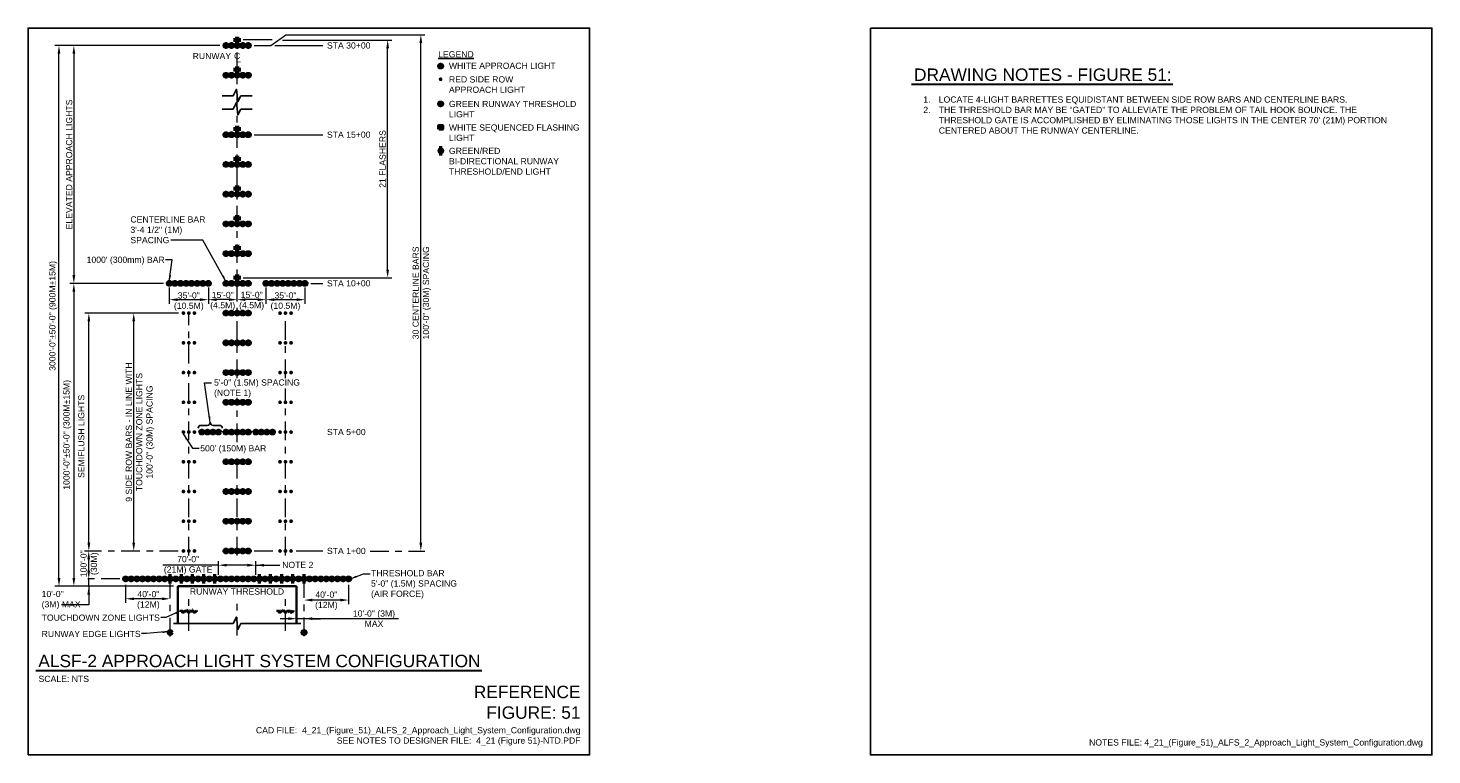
# Model space of a CAD drawing. Header units: inches. Extents: x 0 to 21.3, y 0 to 11.
import ezdxf
from ezdxf.enums import TextEntityAlignment as Align

# ---------------------------------------------------------------- set-up
doc = ezdxf.new("R2010")
doc.units = ezdxf.units.IN
doc.header["$LTSCALE"] = 0.375
doc.header["$MEASUREMENT"] = 0
doc.header["$PDSIZE"] = 2
doc.linetypes.add('CENTER2', pattern=[1.125, 0.75, -0.125, 0.125, -0.125])
doc.linetypes.add('HIDDEN', pattern=[0.375, 0.25, -0.125])
doc.layers.get('0').update_dxf_attribs({"linetype": 'CONTINUOUS', "lineweight": 35})
doc.layers.get('DEFPOINTS').update_dxf_attribs({"linetype": 'CONTINUOUS', "lineweight": 35})
for name, color, linetype, lineweight in [('C-RUNW-THRS', 6, 'CONTINUOUS', 35), ('E-AFLD-LITE-APPR', 203, 'CONTINUOUS', 50), ('E-AFLD-LITE-RUNW', 203, 'CONTINUOUS', 50), ('G-ANNO-DIMS', 7, 'CONTINUOUS', 0), ('G-ANNO-RDME', 5, 'CONTINUOUS', 18)]:
    doc.layers.add(name, color=color, linetype=linetype, lineweight=lineweight)
for name, color, linetype in [('E-DETL-GRPH', 7, 'CONTINUOUS'), ('G-ANNO-SYMB', 6, 'CONTINUOUS'), ('G-ANNO-TEXT', 7, 'CONTINUOUS'), ('G-ANNO-TEXT @ 1', 7, 'CONTINUOUS'), ('G-ANNO-TTLB', 7, 'CONTINUOUS')]:
    doc.layers.add(name, color=color, linetype=linetype)
doc.styles.add('00-E-TITLE-1_1', font='arial.ttf', dxfattribs={"height": 0.1875})
doc.styles.add('01-E-BLDG-1_1', font='arial.ttf', dxfattribs={"height": 0.09375})
doc.styles.add('Arial', font='arial.ttf')
doc.dimstyles.new('01-E-BLDG-1_1', dxfattribs={"dimtxt": 0.09375, "dimasz": 0.125, "dimexe": 0.0625, "dimexo": 0.0625, "dimgap": 0.0625, "dimtad": 1, "dimdec": 4, "dimzin": 3, "dimdsep": 46, "dimlunit": 4, "dimtxsty": '01-E-BLDG-1_1', "dimcen": 0.0625, "dimclrd": 1, "dimclre": 1, "dimclrt": 256, "dimazin": 0, "dimtfac": 1, "dimtdec": 4, "dimtmove": 1, "dimatfit": 3, "dimfxl": 1, "dimfrac": 2, "dimtolj": 1, "dimtzin": 3, "dimlwd": 0, "dimlwe": 0, "dimarcsym": 0})

# ---------------------------------------------------------------- blocks, each defined once
blk = doc.blocks.new('*D11')
at = {"layer": 'DEFPOINTS', "color": 0, "transparency": 16777216}
for p in [(3.837, 10.9), (5.945, 10.9), (5.115, 3.086)]:
    blk.add_point(p, dxfattribs=at)
at = {"layer": 'G-ANNO-DIMS', "color": 1, "lineweight": 0, "transparency": 16777216}
for p, q in [((3.9, 10.9), (6.008, 10.9)), ((5.945, 3.211), (5.945, 10.775))]:
    blk.add_line(p, q, dxfattribs=at)
at = {"layer": 'G-ANNO-DIMS', "color": 1, "linetype": 'CENTER2', "lineweight": 0, "transparency": 16777216}
blk.add_line((5.177, 3.086), (6.008, 3.086), dxfattribs=at)
at = {"layer": 'G-ANNO-DIMS', "color": 1, "transparency": 16777216}
for points in [[(5.924, 10.775), (5.966, 10.775), (5.945, 10.9)], [(5.924, 3.211), (5.966, 3.211), (5.945, 3.086)]]:
    blk.add_solid(points, dxfattribs=at)
at = {"layer": 'G-ANNO-DIMS', "transparency": 16777216, "insert": (5.959, 6.993), "char_height": 0.09375, "attachment_point": 5, "rotation": 90, "style": '01-E-BLDG-1_1'}
blk.add_mtext('\\A1;30 CENTERLINE BARS\\P100\'-0" (30M) SPACING', dxfattribs=at)
blk = doc.blocks.new('*D1')
at = {"layer": 'DEFPOINTS', "color": 0, "transparency": 16777216}
for p in [(3.787, 10.818), (5.443, 10.818), (3.193, 7.221)]:
    blk.add_point(p, dxfattribs=at)
at = {"layer": 'G-ANNO-DIMS', "color": 1, "lineweight": 0, "transparency": 16777216}
for p, q in [((3.849, 10.818), (5.505, 10.818)), ((5.443, 7.346), (5.443, 10.693)), ((3.255, 7.221), (5.505, 7.221))]:
    blk.add_line(p, q, dxfattribs=at)
at = {"layer": 'G-ANNO-DIMS', "color": 1, "transparency": 16777216}
for points in [[(5.422, 10.693), (5.464, 10.693), (5.443, 10.818)], [(5.422, 7.346), (5.464, 7.346), (5.443, 7.221)]]:
    blk.add_solid(points, dxfattribs=at)
at = {"layer": 'G-ANNO-DIMS', "transparency": 16777216, "insert": (5.366, 9.019), "char_height": 0.09375, "attachment_point": 5, "rotation": 90, "style": '01-E-BLDG-1_1'}
blk.add_mtext('\\A1;21 FLASHERS', dxfattribs=at)
blk = doc.blocks.new('*D2')
at = {"layer": 'DEFPOINTS', "color": 0, "transparency": 16777216}
for p in [(2.968, 10.736), (0.693, 7.136), (2.11, 7.136)]:
    blk.add_point(p, dxfattribs=at)
at = {"layer": 'G-ANNO-DIMS', "color": 1, "lineweight": 0, "transparency": 16777216}
for p, q in [((2.905, 10.736), (0.63, 10.736)), ((0.693, 10.611), (0.693, 7.261)), ((2.048, 7.136), (0.63, 7.136))]:
    blk.add_line(p, q, dxfattribs=at)
at = {"layer": 'G-ANNO-DIMS', "color": 1, "transparency": 16777216}
for points in [[(0.672, 10.611), (0.714, 10.611), (0.693, 10.736)], [(0.672, 7.261), (0.714, 7.261), (0.693, 7.136)]]:
    blk.add_solid(points, dxfattribs=at)
at = {"layer": 'G-ANNO-DIMS', "transparency": 16777216, "insert": (0.622, 8.936), "char_height": 0.09375, "attachment_point": 5, "rotation": 90, "style": '01-E-BLDG-1_1'}
blk.add_mtext('\\A1;ELEVATED APPROACH LIGHTS', dxfattribs=at)
blk = doc.blocks.new('*D3')
at = {"layer": 'DEFPOINTS', "color": 0, "transparency": 16777216}
for p in [(2.11, 7.136), (0.693, 2.552), (2.265, 2.552)]:
    blk.add_point(p, dxfattribs=at)
at = {"layer": 'G-ANNO-DIMS', "color": 1, "lineweight": 0, "transparency": 16777216}
for p, q in [((2.048, 7.136), (0.63, 7.136)), ((0.693, 7.011), (0.693, 2.677))]:
    blk.add_line(p, q, dxfattribs=at)
at = {"layer": 'G-ANNO-DIMS', "color": 1, "transparency": 16777216}
for points in [[(0.672, 7.011), (0.714, 7.011), (0.693, 7.136)], [(0.672, 2.677), (0.714, 2.677), (0.693, 2.552)]]:
    blk.add_solid(points, dxfattribs=at)
at = {"layer": 'G-ANNO-DIMS', "transparency": 16777216, "insert": (0.595, 4.844), "char_height": 0.09375, "attachment_point": 5, "rotation": 90, "style": '01-E-BLDG-1_1'}
blk.add_mtext('\\A1;1000\'-0"%%P50\'-0" (300M%%P15M)', dxfattribs=at)
blk = doc.blocks.new('*D4')
at = {"layer": 'DEFPOINTS', "color": 0, "transparency": 16777216}
for p in [(0.468, 10.736), (2.968, 10.736), (2.265, 2.552)]:
    blk.add_point(p, dxfattribs=at)
at = {"layer": 'G-ANNO-DIMS', "color": 1, "lineweight": 0, "transparency": 16777216}
for p, q in [((2.905, 10.736), (0.405, 10.736)), ((0.468, 2.677), (0.468, 10.611)), ((2.202, 2.552), (0.405, 2.552))]:
    blk.add_line(p, q, dxfattribs=at)
at = {"layer": 'G-ANNO-DIMS', "color": 1, "transparency": 16777216}
for points in [[(0.447, 10.611), (0.489, 10.611), (0.468, 10.736)], [(0.447, 2.677), (0.489, 2.677), (0.468, 2.552)]]:
    blk.add_solid(points, dxfattribs=at)
at = {"layer": 'G-ANNO-DIMS', "transparency": 16777216, "insert": (0.382, 6.644), "char_height": 0.09375, "attachment_point": 5, "rotation": 90, "style": '01-E-BLDG-1_1'}
blk.add_mtext('\\A1;3000\'-0"%%P50\'-0" (900M%%P15M)', dxfattribs=at)
blk = doc.blocks.new('*D5')
at = {"layer": 'DEFPOINTS', "color": 0, "transparency": 16777216}
for p in [(0.92, 6.686), (2.337, 6.686), (2.337, 3.086)]:
    blk.add_point(p, dxfattribs=at)
at = {"layer": 'G-ANNO-DIMS', "color": 1, "lineweight": 0, "transparency": 16777216}
for p, q in [((2.275, 6.686), (0.857, 6.686)), ((0.92, 3.211), (0.92, 6.561))]:
    blk.add_line(p, q, dxfattribs=at)
at = {"layer": 'G-ANNO-DIMS', "color": 1, "transparency": 16777216}
for points in [[(0.899, 6.561), (0.941, 6.561), (0.92, 6.686)], [(0.899, 3.211), (0.941, 3.211), (0.92, 3.086)]]:
    blk.add_solid(points, dxfattribs=at)
at = {"layer": 'G-ANNO-DIMS', "transparency": 16777216, "insert": (0.806, 4.821), "char_height": 0.09375, "attachment_point": 5, "rotation": 90, "style": '01-E-BLDG-1_1'}
blk.add_mtext('\\A1;SEMIFLUSH LIGHTS', dxfattribs=at)
blk = doc.blocks.new('*D6')
at = {"layer": 'DEFPOINTS', "color": 0, "transparency": 16777216}
for p in [(1.599, 6.686), (2.337, 6.686), (2.337, 3.086)]:
    blk.add_point(p, dxfattribs=at)
at = {"layer": 'G-ANNO-DIMS', "color": 1, "lineweight": 0, "transparency": 16777216}
for p, q in [((2.275, 6.686), (1.537, 6.686)), ((1.599, 3.211), (1.599, 6.561))]:
    blk.add_line(p, q, dxfattribs=at)
at = {"layer": 'G-ANNO-DIMS', "color": 1, "transparency": 16777216}
for points in [[(1.578, 6.561), (1.62, 6.561), (1.599, 6.686)], [(1.578, 3.211), (1.62, 3.211), (1.599, 3.086)]]:
    blk.add_solid(points, dxfattribs=at)
at = {"layer": 'G-ANNO-DIMS', "transparency": 16777216, "insert": (1.696, 4.886), "char_height": 0.09375, "attachment_point": 5, "rotation": 90, "style": '01-E-BLDG-1_1'}
blk.add_mtext('\\A1;9 SIDE ROW BARS - IN LINE WITH\\PTOUCHDOWN ZONE LIGHTS\\P100\'-0" (30M) SPACING', dxfattribs=at)
blk = doc.blocks.new('*D7')
at = {"layer": 'DEFPOINTS', "color": 0, "transparency": 16777216}
for p in [(0.918, 3.086), (2.335, 3.086), (1.449, 2.664)]:
    blk.add_point(p, dxfattribs=at)
at = {"layer": 'G-ANNO-DIMS', "color": 1, "linetype": 'CENTER2', "lineweight": 0, "transparency": 16777216}
for p, q in [((2.273, 3.086), (0.855, 3.086)), ((1.387, 2.664), (0.855, 2.664))]:
    blk.add_line(p, q, dxfattribs=at)
at = {"layer": 'G-ANNO-DIMS', "color": 1, "lineweight": 0, "transparency": 16777216}
blk.add_line((0.918, 2.789), (0.918, 2.961), dxfattribs=at)
at = {"layer": 'G-ANNO-DIMS', "color": 1, "transparency": 16777216}
for points in [[(0.897, 2.961), (0.939, 2.961), (0.918, 3.086)], [(0.897, 2.789), (0.939, 2.789), (0.918, 2.664)]]:
    blk.add_solid(points, dxfattribs=at)
at = {"layer": 'G-ANNO-DIMS', "transparency": 16777216, "insert": (0.932, 2.893), "char_height": 0.09375, "attachment_point": 5, "rotation": 90, "style": '01-E-BLDG-1_1'}
blk.add_mtext('\\A1;100\'-0"\\P(30M)', dxfattribs=at)
blk = doc.blocks.new('*D8')
at = {"layer": 'DEFPOINTS', "color": 0, "transparency": 16777216}
for p in [(0.918, 2.664), (1.224, 2.664), (2.04, 2.552)]:
    blk.add_point(p, dxfattribs=at)
at = {"layer": 'G-ANNO-DIMS', "color": 1, "lineweight": 0, "transparency": 16777216}
for p, q in [((0.918, 2.789), (0.918, 2.914)), ((0.918, 2.552), (0.918, 2.664)), ((0.918, 2.427), (0.918, 2.302))]:
    blk.add_line(p, q, dxfattribs=at)
at = {"layer": 'G-ANNO-DIMS', "color": 1, "transparency": 16777216}
for points in [[(0.897, 2.789), (0.939, 2.789), (0.918, 2.664)], [(0.897, 2.427), (0.939, 2.427), (0.918, 2.552)]]:
    blk.add_solid(points, dxfattribs=at)
blk = doc.blocks.new('*D9')
at = {"layer": 'DEFPOINTS', "color": 0, "transparency": 16777216}
for p in [(1.477, 2.636), (1.477, 2.363), (2.152, 2.214)]:
    blk.add_point(p, dxfattribs=at)
at = {"layer": 'G-ANNO-DIMS', "color": 1, "linetype": 'CENTER2', "lineweight": 0, "transparency": 16777216}
blk.add_line((1.477, 2.574), (1.477, 2.3), dxfattribs=at)
at = {"layer": 'G-ANNO-DIMS', "color": 1, "lineweight": 0, "transparency": 16777216}
blk.add_line((2.027, 2.363), (1.602, 2.363), dxfattribs=at)
at = {"layer": 'G-ANNO-DIMS', "color": 1, "transparency": 16777216}
for points in [[(1.602, 2.383), (1.602, 2.342), (1.477, 2.363)], [(2.027, 2.383), (2.027, 2.342), (2.152, 2.363)]]:
    blk.add_solid(points, dxfattribs=at)
at = {"layer": 'G-ANNO-DIMS', "transparency": 16777216, "insert": (1.821, 2.341), "char_height": 0.0938, "attachment_point": 5, "style": '01-E-BLDG-1_1'}
blk.add_mtext('\\A1;40\'-0"\\P(12M)', dxfattribs=at)
blk = doc.blocks.new('*D10')
at = {"layer": 'DEFPOINTS', "color": 0, "transparency": 16777216}
for p in [(4.852, 2.636), (4.177, 2.344), (4.177, 2.214)]:
    blk.add_point(p, dxfattribs=at)
at = {"layer": 'G-ANNO-DIMS', "color": 1, "lineweight": 0, "transparency": 16777216}
for p, q in [((4.852, 2.574), (4.852, 2.282)), ((4.727, 2.344), (4.302, 2.344))]:
    blk.add_line(p, q, dxfattribs=at)
at = {"layer": 'G-ANNO-DIMS', "color": 1, "transparency": 16777216}
for points in [[(4.302, 2.365), (4.302, 2.323), (4.177, 2.344)], [(4.727, 2.365), (4.727, 2.323), (4.852, 2.344)]]:
    blk.add_solid(points, dxfattribs=at)
at = {"layer": 'G-ANNO-DIMS', "transparency": 16777216, "insert": (4.515, 2.334), "char_height": 0.0938, "attachment_point": 5, "style": '01-E-BLDG-1_1'}
blk.add_mtext('\\A1;40\'-0"\\P(12M)', dxfattribs=at)
blk = doc.blocks.new('*X23')
at = {"color": 0}
for p, q in [((-0.06, -0.018), (-0.06, 0.018)), ((-0.057, -0.026), (-0.057, 0.026)), ((-0.054, -0.031), (-0.054, 0.031)), ((-0.051, -0.036), (-0.051, 0.036)), ((-0.048, -0.04), (-0.048, 0.04)), ((-0.045, -0.043), (-0.045, 0.043)), ((-0.042, -0.046), (-0.042, 0.046)), ((-0.039, -0.049), (-0.039, 0.049)), ((-0.036, -0.051), (-0.036, 0.051)), ((-0.033, -0.053), (-0.033, 0.053)), ((-0.03, -0.055), (-0.03, 0.055)), ((-0.027, -0.056), (-0.027, 0.056)), ((-0.024, -0.058), (-0.024, 0.058)), ((-0.021, -0.059), (-0.021, 0.059)), ((-0.018, -0.06), (-0.018, 0.06)), ((-0.015, -0.061), (-0.015, 0.061)), ((-0.012, -0.061), (-0.012, 0.061)), ((-0.009, -0.062), (-0.009, 0.062)), ((-0.006, -0.062), (-0.006, 0.062)), ((-0.003, -0.062), (-0.003, 0.062))]:
    blk.add_line(p, q, dxfattribs=at)
blk = doc.blocks.new('A$C282F6D7E')
for p, q in [((-0.042, 0.028), (0, 0.028)), ((0.028, 0.056), (0.028, 0)), ((0.028, 0.028), (0.048, 0.048)), ((0.028, 0.028), (0.048, 0.008)), ((0.056, 0.028), (0.098, 0.028))]:
    blk.add_line(p, q)
blk.add_circle((0.028, 0.028), 0.0281)
at = {"xscale": 0.45, "yscale": 0.45, "zscale": 0.45}
blk.add_blockref('*X23', (0.028, 0.028), dxfattribs=at)
blk = doc.blocks.new('*D13')
at = {"layer": 'DEFPOINTS', "color": 0, "transparency": 16777216}
for p in [(3.165, 7.147), (3.601, 7.136), (3.165, 6.89)]:
    blk.add_point(p, dxfattribs=at)
at = {"layer": 'G-ANNO-DIMS', "color": 1, "lineweight": 0, "transparency": 16777216}
for p, q in [((3.601, 7.074), (3.601, 6.827)), ((3.476, 6.89), (3.29, 6.89))]:
    blk.add_line(p, q, dxfattribs=at)
at = {"layer": 'G-ANNO-DIMS', "color": 1, "transparency": 16777216}
for points in [[(3.29, 6.911), (3.29, 6.869), (3.165, 6.89)], [(3.476, 6.911), (3.476, 6.869), (3.601, 6.89)]]:
    blk.add_solid(points, dxfattribs=at)
at = {"layer": 'G-ANNO-DIMS', "transparency": 16777216, "insert": (3.384, 6.87), "char_height": 0.0938, "attachment_point": 5, "style": '01-E-BLDG-1_1'}
blk.add_mtext('\\A1;15\'-0"\\P(4.5M)', dxfattribs=at)
blk = doc.blocks.new('*D14')
at = {"layer": 'DEFPOINTS', "color": 0, "transparency": 16777216}
for p in [(2.729, 7.136), (3.165, 7.147), (2.729, 6.89)]:
    blk.add_point(p, dxfattribs=at)
at = {"layer": 'G-ANNO-DIMS', "color": 1, "lineweight": 0, "transparency": 16777216}
for p, q in [((2.729, 7.074), (2.729, 6.827)), ((3.04, 6.89), (2.854, 6.89))]:
    blk.add_line(p, q, dxfattribs=at)
at = {"layer": 'G-ANNO-DIMS', "color": 1, "transparency": 16777216}
for points in [[(2.854, 6.911), (2.854, 6.869), (2.729, 6.89)], [(3.04, 6.911), (3.04, 6.869), (3.165, 6.89)]]:
    blk.add_solid(points, dxfattribs=at)
at = {"layer": 'G-ANNO-DIMS', "transparency": 16777216, "insert": (2.946, 6.869), "char_height": 0.0938, "attachment_point": 5, "style": '01-E-BLDG-1_1'}
blk.add_mtext('\\A1;15\'-0"\\P(4.5M)', dxfattribs=at)
blk = doc.blocks.new('CNTLIN')
at = {"color": 0, "linetype": 'Continuous', "style": 'Arial'}
for s, p in [('C', (0, 0)), ('L', (0.022, -0.052))]:
    blk.add_text(s, height=0.0938, dxfattribs=at).set_placement(p, align=Align.MIDDLE_CENTER)
blk = doc.blocks.new('BREAK')
at = {"color": 0, "linetype": 'Continuous', "flags": 128}
blk.add_lwpolyline([(0, 0), (0.046625, 0.097375), (0.069125, -0.090125), (0.112375, 0)], dxfattribs=at)
blk = doc.blocks.new('*D18')
at = {"layer": 'DEFPOINTS', "color": 0, "transparency": 16777216}
for p in [(4.065, 2.062), (4.065, 1.989), (4.177, 1.881)]:
    blk.add_point(p, dxfattribs=at)
at = {"layer": 'G-ANNO-DIMS', "color": 1, "lineweight": 0, "transparency": 16777216}
for p, q in [((3.94, 2.062), (3.815, 2.062)), ((4.177, 2.062), (4.065, 2.062)), ((4.177, 2.062), (4.065, 2.062)), ((5.609, 2.062), (4.177, 2.062)), ((4.302, 2.062), (4.427, 2.062))]:
    blk.add_line(p, q, dxfattribs=at)
at = {"layer": 'G-ANNO-DIMS', "color": 1, "transparency": 16777216}
for points in [[(3.94, 2.083), (3.94, 2.042), (4.065, 2.062)], [(4.302, 2.083), (4.302, 2.042), (4.177, 2.062)]]:
    blk.add_solid(points, dxfattribs=at)
at = {"layer": 'G-ANNO-DIMS', "transparency": 16777216, "insert": (5.236, 2.062), "char_height": 0.09375, "attachment_point": 5, "style": '01-E-BLDG-1_1'}
blk.add_mtext('\\A1;10\'-0" (3M)\\PMAX', dxfattribs=at)
blk = doc.blocks.new('*D19')
at = {"layer": 'DEFPOINTS', "color": 0, "transparency": 16777216}
for p in [(2.883, 2.871), (2.883, 2.664), (3.446, 2.664)]:
    blk.add_point(p, dxfattribs=at)
at = {"layer": 'G-ANNO-DIMS', "color": 1, "linetype": 'CENTER2', "lineweight": 0, "transparency": 16777216}
for p, q in [((2.883, 2.727), (2.883, 2.933)), ((3.446, 2.727), (3.446, 2.933))]:
    blk.add_line(p, q, dxfattribs=at)
at = {"layer": 'G-ANNO-DIMS', "color": 1, "lineweight": 0, "transparency": 16777216}
blk.add_line((3.321, 2.871), (3.008, 2.871), dxfattribs=at)
at = {"layer": 'G-ANNO-DIMS', "color": 1, "transparency": 16777216}
for points in [[(3.008, 2.892), (3.008, 2.85), (2.883, 2.871)], [(3.321, 2.892), (3.321, 2.85), (3.446, 2.871)]]:
    blk.add_solid(points, dxfattribs=at)
at = {"layer": 'G-ANNO-DIMS', "transparency": 16777216, "insert": (2.423, 2.871), "char_height": 0.0938, "attachment_point": 5, "style": '01-E-BLDG-1_1'}
blk.add_mtext('\\A1;70\'-0"\\P(21M) GATE', dxfattribs=at)
blk = doc.blocks.new('*D20')
at = {"layer": 'DEFPOINTS', "color": 0, "transparency": 16777216}
for p in [(3.601, 7.136), (4.191, 7.136), (4.191, 6.89)]:
    blk.add_point(p, dxfattribs=at)
at = {"layer": 'G-ANNO-DIMS', "color": 1, "lineweight": 0, "transparency": 16777216}
for p, q in [((3.601, 7.074), (3.601, 6.827)), ((4.191, 7.074), (4.191, 6.827)), ((3.726, 6.89), (4.066, 6.89))]:
    blk.add_line(p, q, dxfattribs=at)
at = {"layer": 'G-ANNO-DIMS', "color": 1, "transparency": 16777216}
for points in [[(3.726, 6.911), (3.726, 6.869), (3.601, 6.89)], [(4.066, 6.911), (4.066, 6.869), (4.191, 6.89)]]:
    blk.add_solid(points, dxfattribs=at)
at = {"layer": 'G-ANNO-DIMS', "transparency": 16777216, "insert": (3.896, 6.862), "char_height": 0.0938, "attachment_point": 5, "style": '01-E-BLDG-1_1'}
blk.add_mtext('\\A1;35\'-0"\\P(10.5M)', dxfattribs=at)
blk = doc.blocks.new('*D21')
at = {"layer": 'DEFPOINTS', "color": 0, "transparency": 16777216}
for p in [(2.138, 7.136), (2.729, 7.136), (2.729, 6.89)]:
    blk.add_point(p, dxfattribs=at)
at = {"layer": 'G-ANNO-DIMS', "color": 1, "lineweight": 0, "transparency": 16777216}
for p, q in [((2.138, 7.074), (2.138, 6.827)), ((2.729, 7.074), (2.729, 6.827)), ((2.263, 6.89), (2.604, 6.89))]:
    blk.add_line(p, q, dxfattribs=at)
at = {"layer": 'G-ANNO-DIMS', "color": 1, "transparency": 16777216}
for points in [[(2.263, 6.911), (2.263, 6.869), (2.138, 6.89)], [(2.604, 6.911), (2.604, 6.869), (2.729, 6.89)]]:
    blk.add_solid(points, dxfattribs=at)
at = {"layer": 'G-ANNO-DIMS', "transparency": 16777216, "insert": (2.433, 6.862), "char_height": 0.0938, "attachment_point": 5, "style": '01-E-BLDG-1_1'}
blk.add_mtext('\\A1;35\'-0"\\P(10.5M)', dxfattribs=at)

msp = doc.modelspace()

# ---------------------------------------------------------------- linework, layer by layer
at = {"layer": 'C-RUNW-THRS'}
for p, q in [((2.2647, 2.55199), (4.0647, 2.55199)), ((2.2647, 1.98949), (2.2647, 2.55199)), ((4.0647, 1.98949), (4.0647, 2.55199))]:
    msp.add_line(p, q, dxfattribs=at)
at = {"layer": 'E-AFLD-LITE-APPR'}
for p, q in [((3.13657, 10.79262), (3.13657, 10.84887)), ((3.13657, 10.84887), (3.19282, 10.84887)), ((3.19282, 10.84887), (3.19282, 10.79262)), ((3.19282, 10.79262), (3.13657, 10.79262)), ((3.13657, 10.34262), (3.13657, 10.39887)), ((3.13657, 10.39887), (3.19282, 10.39887)), ((3.19282, 10.34262), (3.13657, 10.34262)), ((3.19282, 10.39887), (3.19282, 10.34262)), ((6.22493, 9.83267), (6.26471, 9.87244)), ((6.22493, 9.87244), (6.26471, 9.83267)), ((3.13657, 9.44262), (3.13657, 9.49887)), ((3.13657, 9.49887), (3.19282, 9.49887)), ((3.19282, 9.44262), (3.13657, 9.44262)), ((3.19282, 9.49887), (3.19282, 9.44262)), ((3.13657, 8.99262), (3.13657, 9.04887)), ((3.13657, 9.04887), (3.19282, 9.04887)), ((3.19282, 8.99262), (3.13657, 8.99262)), ((3.19282, 9.04887), (3.19282, 8.99262)), ((3.13657, 8.54262), (3.13657, 8.59887)), ((3.13657, 8.59887), (3.19282, 8.59887)), ((3.19282, 8.54262), (3.13657, 8.54262)), ((3.19282, 8.59887), (3.19282, 8.54262)), ((3.13657, 8.09262), (3.13657, 8.14887)), ((3.13657, 8.14887), (3.19282, 8.14887)), ((3.19282, 8.09262), (3.13657, 8.09262)), ((3.19282, 8.14887), (3.19282, 8.09262)), ((3.13657, 7.64262), (3.13657, 7.69887)), ((3.13657, 7.69887), (3.19282, 7.69887)), ((3.19282, 7.69887), (3.19282, 7.64262)), ((3.19282, 7.64262), (3.13657, 7.64262)), ((3.13657, 7.19262), (3.13657, 7.24887)), ((3.13657, 7.24887), (3.19282, 7.24887)), ((3.19282, 7.24887), (3.19282, 7.19262)), ((3.19282, 7.19262), (3.13657, 7.19262)), ((1.45731, 2.64461), (1.49708, 2.68438)), ((1.49708, 2.64461), (1.45731, 2.68438)), ((1.54168, 2.64461), (1.58146, 2.68438)), ((1.58146, 2.64461), (1.54168, 2.68438)), ((1.62606, 2.64461), (1.66583, 2.68438)), ((1.66583, 2.64461), (1.62606, 2.68438)), ((1.71043, 2.64461), (1.75021, 2.68438)), ((1.75021, 2.64461), (1.71043, 2.68438)), ((1.79481, 2.64461), (1.83458, 2.68438)), ((1.83458, 2.64461), (1.79481, 2.68438)), ((1.87918, 2.64461), (1.91896, 2.68438)), ((1.91896, 2.64461), (1.87918, 2.68438)), ((1.96356, 2.64461), (2.00333, 2.68438)), ((2.00333, 2.64461), (1.96356, 2.68438)), ((2.04793, 2.64461), (2.08771, 2.68438)), ((2.08771, 2.64461), (2.04793, 2.68438)), ((2.21668, 2.64461), (2.25646, 2.68438)), ((2.25646, 2.64461), (2.21668, 2.68438)), ((2.38543, 2.64461), (2.42521, 2.68438)), ((2.42521, 2.64461), (2.38543, 2.68438)), ((2.55418, 2.64461), (2.59396, 2.68438)), ((2.59396, 2.64461), (2.55418, 2.68438)), ((2.72293, 2.64461), (2.76271, 2.68438)), ((2.76271, 2.64461), (2.72293, 2.68438)), ((2.89168, 2.64461), (2.93146, 2.68438)), ((2.93146, 2.64461), (2.89168, 2.68438)), ((2.97606, 2.64461), (3.01583, 2.68438)), ((3.01583, 2.64461), (2.97606, 2.68438)), ((3.06043, 2.64461), (3.10021, 2.68438)), ((3.10021, 2.64461), (3.06043, 2.68438)), ((3.18458, 2.64461), (3.14481, 2.68438)), ((3.14481, 2.64461), (3.18458, 2.68438)), ((3.26896, 2.64461), (3.22918, 2.68438)), ((3.22918, 2.64461), (3.26896, 2.68438)), ((3.35333, 2.64461), (3.31356, 2.68438)), ((3.31356, 2.64461), (3.35333, 2.68438)), ((3.43771, 2.64461), (3.39793, 2.68438)), ((3.39793, 2.64461), (3.43771, 2.68438)), ((3.60646, 2.64461), (3.56668, 2.68438)), ((3.56668, 2.64461), (3.60646, 2.68438)), ((3.77521, 2.64461), (3.73543, 2.68438)), ((3.73543, 2.64461), (3.77521, 2.68438)), ((3.94396, 2.64461), (3.90418, 2.68438)), ((3.90418, 2.64461), (3.94396, 2.68438)), ((4.11271, 2.64461), (4.07293, 2.68438)), ((4.07293, 2.64461), (4.11271, 2.68438)), ((4.28146, 2.64461), (4.24168, 2.68438)), ((4.24168, 2.64461), (4.28146, 2.68438)), ((4.36583, 2.64461), (4.32606, 2.68438)), ((4.32606, 2.64461), (4.36583, 2.68438)), ((4.45021, 2.64461), (4.41043, 2.68438)), ((4.41043, 2.64461), (4.45021, 2.68438)), ((4.53458, 2.64461), (4.49481, 2.68438)), ((4.49481, 2.64461), (4.53458, 2.68438)), ((4.61896, 2.64461), (4.57918, 2.68438)), ((4.57918, 2.64461), (4.61896, 2.68438)), ((4.70333, 2.64461), (4.66356, 2.68438)), ((4.66356, 2.64461), (4.70333, 2.68438)), ((4.78771, 2.64461), (4.74793, 2.68438)), ((4.74793, 2.64461), (4.78771, 2.68438)), ((4.87208, 2.64461), (4.83231, 2.68438)), ((4.83231, 2.64461), (4.87208, 2.68438))]:
    msp.add_line(p, q, dxfattribs=at)
msp.add_lwpolyline([(6.21808, 9.46924), (6.21808, 9.52549), (6.27433, 9.52549), (6.27433, 9.46924)], close=True, dxfattribs=at)
for centre in [(2.99595, 10.73637), (3.08032, 10.73637), (3.1647, 10.73637), (3.24907, 10.73637), (3.33345, 10.73637), (6.24482, 10.42507), (2.99595, 10.28637), (3.08032, 10.28637), (3.1647, 10.28637), (3.24907, 10.28637), (3.33345, 10.28637), (6.24482, 9.85255), (2.99595, 9.38637), (3.08032, 9.38637), (3.1647, 9.38637), (3.24907, 9.38637), (3.33345, 9.38637), (2.99595, 8.93637), (3.08032, 8.93637), (3.1647, 8.93637), (3.24907, 8.93637), (3.33345, 8.93637), (2.99595, 8.48637), (3.08032, 8.48637), (3.1647, 8.48637), (3.24907, 8.48637), (3.33345, 8.48637), (2.99595, 8.03637), (3.08032, 8.03637), (3.1647, 8.03637), (3.24907, 8.03637), (3.33345, 8.03637), (2.99595, 7.58637), (3.08032, 7.58637), (3.1647, 7.58637), (3.24907, 7.58637), (3.33345, 7.58637), (2.13813, 7.13637), (2.22251, 7.13637), (2.30688, 7.13637), (2.39126, 7.13637), (2.47563, 7.13637), (2.56001, 7.13637), (2.64438, 7.13637), (2.72876, 7.13637), (2.99595, 7.13637), (3.08032, 7.13637), (3.1647, 7.13637), (3.24907, 7.13637), (3.33345, 7.13637), (3.60063, 7.13637), (3.68501, 7.13637), (3.76938, 7.13637), (3.85376, 7.13637), (3.93813, 7.13637), (4.02251, 7.13637), (4.10688, 7.13637), (4.19126, 7.13637), (2.99595, 6.68637), (3.08032, 6.68637), (3.1647, 6.68637), (3.24907, 6.68637), (3.33345, 6.68637), (2.99595, 6.23637), (3.08032, 6.23637), (3.1647, 6.23637), (3.24907, 6.23637), (3.33345, 6.23637), (2.99595, 5.78637), (3.08032, 5.78637), (3.1647, 5.78637), (3.24907, 5.78637), (3.33345, 5.78637), (2.99595, 5.33637), (3.08032, 5.33637), (3.1647, 5.33637), (3.24907, 5.33637), (3.33345, 5.33637), (2.63032, 4.88637), (2.7147, 4.88637), (2.79907, 4.88637), (2.88345, 4.88637), (2.99595, 4.88637), (3.08032, 4.88637), (3.1647, 4.88637), (3.24907, 4.88637), (3.33345, 4.88637), (3.44595, 4.88637), (3.53032, 4.88637), (3.6147, 4.88637), (3.69907, 4.88637), (2.99595, 4.43637), (3.08032, 4.43637), (3.1647, 4.43637), (3.24907, 4.43637), (3.33345, 4.43637), (2.99595, 3.98637), (3.08032, 3.98637), (3.1647, 3.98637), (3.24907, 3.98637), (3.33345, 3.98637), (2.99595, 3.53637), (3.08032, 3.53637), (3.1647, 3.53637), (3.24907, 3.53637), (3.33345, 3.53637), (2.99595, 3.08637), (3.08032, 3.08637), (3.1647, 3.08637), (3.24907, 3.08637), (3.33345, 3.08637), (1.4772, 2.66449), (1.56157, 2.66449), (1.64595, 2.66449), (1.73032, 2.66449), (1.8147, 2.66449), (1.89907, 2.66449), (1.98345, 2.66449), (2.06782, 2.66449), (2.23657, 2.66449), (2.40532, 2.66449), (2.57407, 2.66449), (2.74282, 2.66449), (2.91157, 2.66449), (2.99595, 2.66449), (3.08032, 2.66449), (3.1647, 2.66449), (3.24907, 2.66449), (3.33345, 2.66449), (3.41782, 2.66449), (3.58657, 2.66449), (3.75532, 2.66449), (3.92407, 2.66449), (4.09282, 2.66449), (4.26157, 2.66449), (4.34595, 2.66449), (4.43032, 2.66449), (4.5147, 2.66449), (4.59907, 2.66449), (4.68345, 2.66449), (4.76782, 2.66449), (4.8522, 2.66449), (2.1522, 1.85267), (4.1772, 1.85267)]:
    msp.add_circle(centre, 0.02813, dxfattribs=at)
at = {"layer": 'E-AFLD-LITE-APPR', "linetype": 'HIDDEN'}
for centre in [(2.34907, 2.18637), (2.43345, 2.18637), (2.51782, 2.18637), (3.81157, 2.18637), (3.89595, 2.18637), (3.98032, 2.18637)]:
    msp.add_circle(centre, 0.02813, dxfattribs=at)
at = {"layer": 'E-AFLD-LITE-RUNW', "const_width": 0.02813}
for points in [[(6.24482, 10.21129, 1), (6.24482, 10.23941, 1)], [(2.35119, 6.67231, 1), (2.35119, 6.70043, 1)], [(2.43345, 6.67231, 1), (2.43345, 6.70043, 1)], [(2.51782, 6.67231, 1), (2.51782, 6.70043, 1)], [(3.81369, 6.67231, 1), (3.81369, 6.70043, 1)], [(3.89595, 6.67231, 1), (3.89595, 6.70043, 1)], [(3.98032, 6.67231, 1), (3.98032, 6.70043, 1)], [(2.35119, 6.22231, 1), (2.35119, 6.25043, 1)], [(2.43345, 6.22231, 1), (2.43345, 6.25043, 1)], [(2.51782, 6.22231, 1), (2.51782, 6.25043, 1)], [(3.81369, 6.22231, 1), (3.81369, 6.25043, 1)], [(3.89595, 6.22231, 1), (3.89595, 6.25043, 1)], [(3.98032, 6.22231, 1), (3.98032, 6.25043, 1)], [(2.35119, 5.77231, 1), (2.35119, 5.80043, 1)], [(2.43345, 5.77231, 1), (2.43345, 5.80043, 1)], [(2.51782, 5.77231, 1), (2.51782, 5.80043, 1)], [(3.81369, 5.77231, 1), (3.81369, 5.80043, 1)], [(3.89595, 5.77231, 1), (3.89595, 5.80043, 1)], [(3.98032, 5.77231, 1), (3.98032, 5.80043, 1)], [(2.35119, 5.32231, 1), (2.35119, 5.35043, 1)], [(2.43345, 5.32231, 1), (2.43345, 5.35043, 1)], [(2.51782, 5.32231, 1), (2.51782, 5.35043, 1)], [(3.81369, 5.32231, 1), (3.81369, 5.35043, 1)], [(3.89595, 5.32231, 1), (3.89595, 5.35043, 1)], [(3.98032, 5.32231, 1), (3.98032, 5.35043, 1)], [(2.35119, 4.87231, 1), (2.35119, 4.90043, 1)], [(2.43345, 4.87231, 1), (2.43345, 4.90043, 1)], [(2.51782, 4.87231, 1), (2.51782, 4.90043, 1)], [(3.81369, 4.87231, 1), (3.81369, 4.90043, 1)], [(3.89595, 4.87231, 1), (3.89595, 4.90043, 1)], [(3.98032, 4.87231, 1), (3.98032, 4.90043, 1)], [(2.35119, 4.42231, 1), (2.35119, 4.45043, 1)], [(2.43345, 4.42231, 1), (2.43345, 4.45043, 1)], [(2.51782, 4.42231, 1), (2.51782, 4.45043, 1)], [(3.81369, 4.42231, 1), (3.81369, 4.45043, 1)], [(3.89595, 4.42231, 1), (3.89595, 4.45043, 1)], [(3.98032, 4.42231, 1), (3.98032, 4.45043, 1)], [(2.35119, 3.97231, 1), (2.35119, 4.00043, 1)], [(2.43345, 3.97231, 1), (2.43345, 4.00043, 1)], [(2.51782, 3.97231, 1), (2.51782, 4.00043, 1)], [(3.81369, 3.97231, 1), (3.81369, 4.00043, 1)], [(3.89595, 3.97231, 1), (3.89595, 4.00043, 1)], [(3.98032, 3.97231, 1), (3.98032, 4.00043, 1)], [(2.35119, 3.52231, 1), (2.35119, 3.55043, 1)], [(2.43345, 3.52231, 1), (2.43345, 3.55043, 1)], [(2.51782, 3.52231, 1), (2.51782, 3.55043, 1)], [(3.81369, 3.52231, 1), (3.81369, 3.55043, 1)], [(3.89595, 3.52231, 1), (3.89595, 3.55043, 1)], [(3.98032, 3.52231, 1), (3.98032, 3.55043, 1)], [(2.35119, 3.07231, 1), (2.35119, 3.10043, 1)], [(2.43345, 3.07231, 1), (2.43345, 3.10043, 1)], [(2.51782, 3.07231, 1), (2.51782, 3.10043, 1)], [(3.81369, 3.07231, 1), (3.81369, 3.10043, 1)], [(3.89595, 3.07231, 1), (3.89595, 3.10043, 1)], [(3.98032, 3.07231, 1), (3.98032, 3.10043, 1)]]:
    msp.add_lwpolyline(points, format="xyb", close=True, dxfattribs=at)
at = {"layer": 'E-DETL-GRPH'}
for p, q in [((2.7128, 4.98783), (2.61816, 4.98783)), ((2.89561, 4.98783), (2.80097, 4.98783))]:
    msp.add_line(p, q, dxfattribs=at)
for centre, start, end in [((2.61816, 4.94374), 90, 180), ((2.7128, 5.03191), 270, 0), ((2.80097, 5.03191), 180, 270), ((2.89561, 4.94374), 0, 90)]:
    msp.add_arc(centre, 0.04408, start, end, dxfattribs=at)
at = {"layer": 'G-ANNO-DIMS', "linetype": 'CENTER2'}
for p, q in [((3.1647, 5.70143), (3.1647, 10.93324)), ((2.43345, 3.0187), (2.43345, 6.65824)), ((3.89595, 5.70245), (3.89595, 6.65824)), ((3.89595, 3.0187), (3.89595, 5.54496)), ((3.1647, 4.73361), (3.1647, 5.40266)), ((3.1647, 3.0187), (3.1647, 4.52316))]:
    msp.add_line(p, q, dxfattribs=at)
at = {"layer": 'G-ANNO-DIMS', "color": 1}
for p, q in [((3.67407, 10.73637), (3.8999, 10.8997)), ((3.69453, 10.82074), (3.25532, 10.82074)), ((3.42407, 10.73637), (3.67407, 10.73637)), ((2.88345, 2.87082), (2.03942, 2.87082))]:
    msp.add_line(p, q, dxfattribs=at)
at = {"layer": 'G-ANNO-DIMS'}
for p, q in [((3.73657, 10.73637), (4.46149, 10.73637)), ((3.42407, 9.38637), (4.46149, 9.38637)), ((4.28188, 7.13637), (4.46149, 7.13637)), ((4.05688, 3.08637), (4.46149, 3.08637))]:
    msp.add_line(p, q, dxfattribs=at)
at = {"layer": 'G-ANNO-DIMS', "color": 1, "linetype": 'CENTER2'}
for p, q in [((3.42407, 3.08637), (3.76053, 3.08637)), ((2.1522, 1.7922), (2.1522, 2.59418)), ((4.1772, 1.79638), (4.1772, 2.59418)), ((2.43345, 1.87699), (2.43345, 2.36766)), ((3.1647, 1.80485), (3.1647, 2.36766)), ((3.89595, 1.87699), (3.89595, 2.36766))]:
    msp.add_line(p, q, dxfattribs=at)
at = {"layer": 'G-ANNO-SYMB'}
for p, q in [((2.9397, 9.97699), (3.10682, 9.97699)), ((2.9397, 9.77527), (3.10682, 9.77527)), ((3.2192, 9.97699), (3.3897, 9.97699)), ((3.2192, 9.77527), (3.3897, 9.77527)), ((2.2022, 1.98949), (3.10682, 1.98949)), ((3.2192, 1.98949), (4.1272, 1.98949))]:
    msp.add_line(p, q, dxfattribs=at)
at = {"layer": 'G-ANNO-TEXT', "linetype": 'Continuous', "lineweight": 30}
for p, q in [((13.3713, 10.14903), (17.33038, 10.14903)), ((0.11851, 1.27631), (6.86964, 1.27631))]:
    msp.add_line(p, q, dxfattribs=at)
at = {"layer": 'G-ANNO-TTLB'}
for points in [[(0, 0), (0, 11), (8.5, 11), (8.5, 0)], [(12.75, 11), (21.25, 11), (21.25, 0), (12.75, 0)]]:
    msp.add_lwpolyline(points, close=True, dxfattribs=at)

# ---------------------------------------------------------------- block references
at = {"layer": 'E-AFLD-LITE-APPR', "rotation": 90}
for p in [(6.27433, 9.11436), (2.18032, 2.63637), (2.34907, 2.63637), (2.51782, 2.63637), (2.68657, 2.63637), (2.85532, 2.63637), (3.53032, 2.63637), (3.69907, 2.63637), (3.86782, 2.63637), (4.03657, 2.63637), (4.20532, 2.63637)]:
    msp.add_blockref('A$C282F6D7E', p, dxfattribs=at)
at = {"layer": 'G-ANNO-SYMB'}
for p in [(3.10682, 9.97699), (3.10682, 9.77527), (3.10682, 1.98949)]:
    msp.add_blockref('BREAK', p, dxfattribs=at)
at = {"layer": 'G-ANNO-TEXT @ 1'}
msp.add_blockref('CNTLIN', (3.1647, 10.57987), dxfattribs=at)

# ---------------------------------------------------------------- texts
at = {"layer": 'G-ANNO-DIMS', "insert": (0.20517, 2.48276), "char_height": 0.09375, "width": 0.6312679, "attachment_point": 1, "style": '01-E-BLDG-1_1'}
msp.add_mtext('10\'-0" (3M) MAX', dxfattribs=at)
at = {"layer": 'G-ANNO-RDME', "attachment_point": 9}
for s, insert, char_height, width, style in [('REFERENCE FIGURE: 51', (8.36242, 0.54407), 0.1875, 1.6748048, '00-E-TITLE-1_1'), ('CAD FILE:  4_21_(Figure_51)_ALFS_2_Approach_Light_System_Configuration.dwg\\PSEE NOTES TO DESIGNER FILE:  4_21 (Figure 51)-NTD.PDF', (8.36242, 0.14233), 0.09375, 5.7342435, '01-E-BLDG-1_1'), ('NOTES FILE: 4_21_(Figure_51)_ALFS_2_Approach_Light_System_Configuration.dwg', (21.11242, 0.11416), 0.09375, 7.0264495, '01-E-BLDG-1_1')]:
    msp.add_mtext(s, dxfattribs=dict(at, insert=insert, char_height=char_height, width=width, style=style))
at = {"layer": 'G-ANNO-TEXT', "style": '01-E-BLDG-1_1'}
msp.add_text('%%ULEGEND', height=0.09375, dxfattribs=at).set_placement((6.20732, 10.55632))
at = {"layer": 'G-ANNO-TEXT', "style": '00-E-TITLE-1_1'}
for s, p in [('DRAWING NOTES - FIGURE 51:', (13.41045, 10.1447)), ('ALSF-2 APPROACH LIGHT SYSTEM CONFIGURATION', (0.15515, 1.27198))]:
    msp.add_text(s, height=0.1875, dxfattribs=at).set_placement(p, align=Align.BOTTOM_LEFT)
at = {"layer": 'G-ANNO-TEXT', "style": '01-E-BLDG-1_1'}
msp.add_text("500' (150M) BAR", height=0.09375, dxfattribs=at).set_placement((2.60572, 4.64023), align=Align.MIDDLE_LEFT)
msp.add_text('SCALE: NTS', height=0.09375, dxfattribs=at).set_placement((0.15843, 1.19733), align=Align.TOP_LEFT)
at = {"layer": 'G-ANNO-TEXT', "char_height": 0.09375, "style": '01-E-BLDG-1_1'}
for s, insert, width, attachment_point in [('RUNWAY', (2.78218, 10.57689), 1.2172485, 5), ('STA 30+00', (4.52399, 10.73637), 0.7185477, 4), ('WHITE APPROACH LIGHT ', (6.37047, 10.47646), 1.6518162, 1), ('RED SIDE ROW APPROACH LIGHT', (6.37047, 10.27021), 1.7409164, 1), ('GREEN RUNWAY THRESHOLD LIGHT', (6.37047, 9.89848), 1.9437626, 1), ("\\pi-0.23438,l0.375;1.^ILOCATE 4-LIGHT BARRETTES EQUIDISTANT BETWEEN SIDE ROW BARS AND CENTERLINE BARS.\\P2.^ITHE THRESHOLD BAR MAY BE “GATED” TO ALLEVIATE THE PROBLEM OF TAIL HOOK BOUNCE. THE THRESHOLD GATE IS ACCOMPLISHED BY ELIMINATING THOSE LIGHTS IN THE CENTER 70' (21M) PORTION CENTERED ABOUT THE RUNWAY CENTERLINE.", (13.41045, 9.96565), 7.4237884, 1), ('STA 15+00', (4.52399, 9.38637), 0.7185477, 4), ('WHITE SEQUENCED FLASHING LIGHT', (6.37047, 9.54223), 2.0014506, 1), ('GREEN/RED BI-DIRECTIONAL RUNWAY THRESHOLD/END LIGHT', (6.37047, 9.18811), 1.8536661, 1), ('CENTERLINE BAR 3\'-4 1/2" (1M) SPACING', (1.54886, 8.15108), 1.1609029, 1), ("1000' (300mm) BAR", (0.88609, 7.54054), 1.2080443, 1), ('STA 10+00', (4.52399, 7.13637), 0.7185477, 4), ('5\'-0" (1.5M) SPACING\\P(NOTE 1)', (2.81546, 5.68348), 1.490582, 1), ('STA 5+00', (4.52399, 4.88637), 0.7185477, 4), ('STA 1+00', (4.52399, 3.08637), 0.7185477, 4), ('NOTE 2', (3.84595, 2.92255), 0.7863893, 1), ('THRESHOLD BAR 5\'-0" (1.5M) SPACING (AIR FORCE)', (5.19162, 2.7977), 1.3356237, 1), ('RUNWAY THRESHOLD', (3.16197, 2.4726), 1.994123, 5), ('TOUCHDOWN ZONE LIGHTS', (0.20517, 2.12424), 1.8393547, 1), ('RUNWAY EDGE LIGHTS', (0.20517, 1.87786), 1.5168278, 1)]:
    msp.add_mtext(s, dxfattribs=dict(at, insert=insert, width=width, attachment_point=attachment_point))

# ---------------------------------------------------------------- dimensions: what is measured, and where the dimension line sits
at = {"layer": 'G-ANNO-DIMS'}
for base, p1, p2, text, picture, middle in [((5.94505, 10.8997), (5.11493, 3.08637), (3.8374, 10.8997), '30 CENTERLINE BARS\\P100\'-0" (30M) SPACING', '*D11', (6.16166, 6.99303)), ((0.46774, 10.73637), (2.2647, 2.55199), (2.96782, 10.73637), '3000\'-0"%%P50\'-0" (900M%%P15M)', '*D4', (0.50626, 6.64418)), ((0.69274, 7.13637), (2.96782, 10.73637), (2.11001, 7.13637), 'ELEVATED APPROACH LIGHTS', '*D2', (0.73276, 8.93637)), ((5.443, 10.81803), (3.19282, 7.22074), (3.78698, 10.81803), '21 FLASHERS', '*D1', (5.47745, 9.01939))]:
    dim = msp.add_linear_dim(base=base, p1=p1, p2=p2, angle=90, text=text, dimstyle='01-E-BLDG-1_1', dxfattribs=at)
    dim.commit()
    dim.dimension.update_dxf_attribs({"geometry": picture, "text_midpoint": middle, "dimtype": 160})
for base, p1, p2, angle, text, override, picture, middle in [((0.69274, 2.55199), (2.11001, 7.13637), (2.2647, 2.55199), 90, '1000\'-0"%%P50\'-0" (300M%%P15M)', {"dimse2": 1}, '*D3', (0.71862, 4.84418)), ((2.72876, 6.88995), (3.1647, 7.14654), (2.72876, 7.13637), 180, '15\'-0"\\P(4.5M)', {"dimse1": 1, "dimtmove": 2}, '*D14', (2.94595, 6.86902)), ((3.1647, 6.88995), (3.60063, 7.13637), (3.1647, 7.14654), 180, '15\'-0"\\P(4.5M)', {"dimse2": 1, "dimtmove": 2}, '*D13', (3.38372, 6.8699)), ((1.59912, 6.68637), (2.33713, 3.08637), (2.33713, 6.68637), 90, '9 SIDE ROW BARS - IN LINE WITH\\XTOUCHDOWN ZONE LIGHTS\\P100\'-0" (30M) SPACING', {"dimse1": 1}, '*D6', (1.69581, 4.88637)), ((0.91985, 6.68637), (2.33713, 3.08637), (2.33713, 6.68637), 90, 'SEMIFLUSH LIGHTS', {"dimse1": 1, "dimse2": 0, "dimtmove": 2}, '*D5', (0.8055, 4.82142)), ((0.91774, 3.08637), (1.44907, 2.66449), (2.33501, 3.08637), 90, '100\'-0"\\X(30M)', {"dimtmove": 2}, '*D7', (0.9324, 2.89282)), ((2.88345, 2.87082), (3.44595, 2.66449), (2.88345, 2.66449), 180, '70\'-0"\\P(21M) GATE', {"dimtmove": 2}, '*D19', (2.42267, 2.87082)), ((0.91774, 2.66449), (2.0397, 2.55199), (1.22407, 2.66449), 90, ' ', {"dimse1": 1, "dimse2": 1}, '*D8', (0.91774, 2.30199)), ((1.4772, 2.36265), (2.1522, 2.21449), (1.4772, 2.63637), 180, '40\'-0"\\X(12M)', {"dimse1": 1}, '*D9', (1.82064, 2.34146)), ((4.1772, 2.34425), (4.8522, 2.63637), (4.1772, 2.21449), 180, '40\'-0"\\P(12M)', {"dimse2": 1}, '*D10', (4.5147, 2.13204))]:
    dim = msp.add_linear_dim(base=base, p1=p1, p2=p2, angle=angle, text=text, dimstyle='01-E-BLDG-1_1', override=override, dxfattribs=at)
    dim.commit()
    dim.dimension.update_dxf_attribs({"geometry": picture, "text_midpoint": middle, "dimtype": 160})
for base, p1, p2, picture, middle in [((2.72876, 6.88995), (2.13813, 7.13637), (2.72876, 7.13637), '*D21', (2.43345, 6.86188)), ((4.19126, 6.88995), (3.60063, 7.13637), (4.19126, 7.13637), '*D20', (3.89595, 6.86188))]:
    dim = msp.add_linear_dim(base=base, p1=p1, p2=p2, text='35\'-0"\\X(10.5M)', dimstyle='01-E-BLDG-1_1', dxfattribs=at)
    dim.commit()
    dim.dimension.update_dxf_attribs({"geometry": picture, "text_midpoint": middle, "dimtype": 160})
dim = msp.add_linear_dim(base=(4.0647, 2.06234), p1=(4.1772, 1.88079), p2=(4.0647, 1.98949), text='10\'-0" (3M)\\XMAX', dimstyle='01-E-BLDG-1_1', override={"dimse1": 1, "dimse2": 1}, dxfattribs=at)
dim.commit()
dim.dimension.update_dxf_attribs({"geometry": '*D18', "text_midpoint": (5.23605, 1.88218), "dimtype": 160})

# ---------------------------------------------------------------- leaders
msp.add_leader([(0.91774, 2.55199), (0.91774, 2.27347), (0.50691, 2.27347)], dimstyle='01-E-BLDG-1_1', override={"dimasz": 0.09375, "dimclrd": 1, "dimldrblk": 'None'}, dxfattribs=at)
at = {"layer": 'G-ANNO-TEXT'}
for points, override in [([(2.99595, 7.16449), (2.64337, 7.79105), (2.1606, 7.79105)], {"dimasz": 0.09375}), ([(2.13694, 7.16447), (2.18299, 7.49443), (2.08008, 7.49443)], {"dimasz": 0.09375}), ([(2.75688, 5.03191), (2.67155, 5.63045), (2.77446, 5.63045)], {"dimasz": 0.09375}), ([(2.34907, 4.85824), (2.48726, 4.64279), (2.59016, 4.64279)], {"dimasz": 0.09375}), ([(4.88032, 2.66449), (5.07747, 2.74137), (5.17701, 2.74137)], {"dimasz": 0.09375}), ([(2.32095, 2.18637), (2.08509, 2.07958), (2.00914, 2.07958)], {"dimasz": 0.09375, "dimclrd": 1}), ([(2.12722, 1.8656), (1.79052, 1.83683), (1.71457, 1.83683)], {"dimasz": 0.09375, "dimclrd": 1})]:
    msp.add_leader(points, dimstyle='01-E-BLDG-1_1', override=override, dxfattribs=at)
msp.add_leader([(3.44595, 2.87082), (3.81203, 2.87082)], dimstyle='01-E-BLDG-1_1', dxfattribs=at)

doc.saveas('drawing.dxf')
